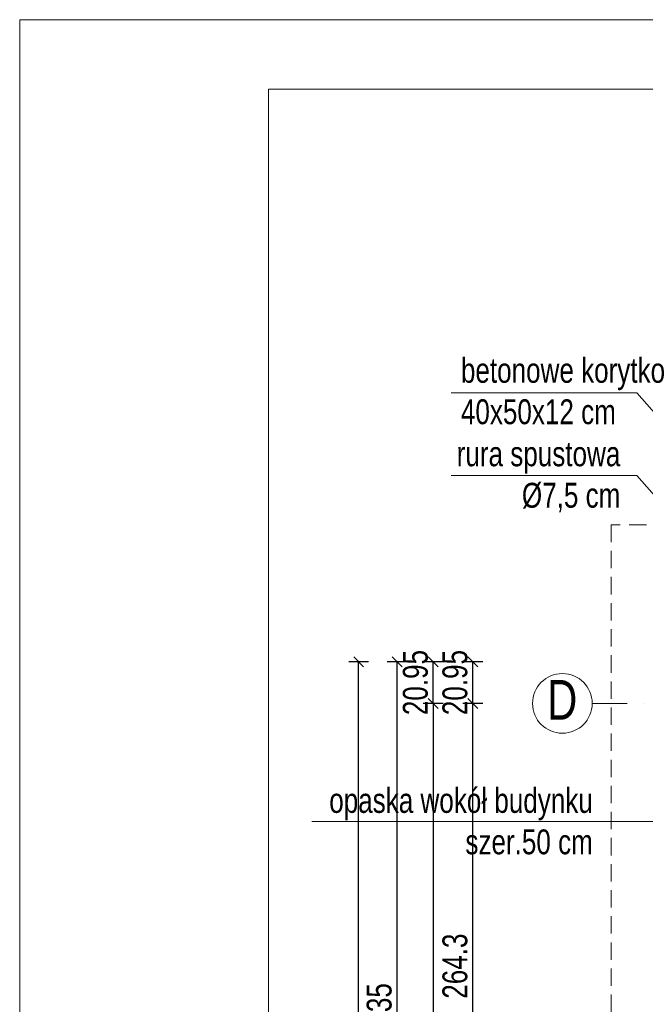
# Model space of a CAD drawing. Header units: inches. Extents: x 53216 to 117387, y -66787 to -22834.
# Tile 228 of 256: x 53216 to 53530, y -24121 to -23626. Entities that reach past the tile are written whole.
import ezdxf

# ---------------------------------------------------------------- set-up
doc = ezdxf.new("R2010")
doc.units = ezdxf.units.IN
doc.header["$MEASUREMENT"] = 0
doc.linetypes.add('DASHDOT', pattern=[1, 0.5, -0.25, 0, -0.25])
doc.linetypes.add('HIDDEN', pattern=[0.375, 0.25, -0.125])
doc.layers.get('0').update_dxf_attribs({"lineweight": 0})
doc.layers.get('Defpoints').update_dxf_attribs({"lineweight": 0})
for name, color, linetype, lineweight in [('A--tabelka rysunku', 7, 'Continuous', 0), ('p--dach', 2, 'Continuous', 30), ('p--opisy dodatkowe', 62, 'Continuous', 0), ('p--osie konstr.-NR', 1, 'DASHDOT', 15), ('p--wymiary-1-50', 5, 'Continuous', 0)]:
    doc.layers.add(name, color=color, linetype=linetype, lineweight=lineweight)
doc.styles.add('1-50', font='arial.ttf', dxfattribs={"width": 0.75, "height": 12.5})
doc.styles.get("Standard").update_dxf_attribs({"font": 'arial.ttf', "width": 0.75})
doc.dimstyles.new('1-50', dxfattribs={"dimtxt": 12.5, "dimasz": 5, "dimexe": 5, "dimexo": 5, "dimgap": 0.09, "dimtad": 0, "dimdsep": 46, "dimtxsty": '1-50', "dimblk": 'OBLIQUE', "dimcen": 0.09, "dimadec": 0, "dimazin": 0, "dimtfac": 1, "dimtdec": 4, "dimtix": 1, "dimtmove": 2, "dimatfit": 3, "dimldrblk": 'OBLIQUE', "dimfxl": 5, "dimfxlon": 1, "dimtvp": 0.7, "dimtolj": 1, "dimtzin": 0, "dimarcsym": 0})

# ---------------------------------------------------------------- blocks, each defined once
blk = doc.blocks.new('_OBLIQUE')
at = {"color": 0, "linetype": 'ByBlock', "lineweight": -2}
for p, q in [((-0.5, -0.5), (0.5, 0.5)), ((0, 0), (0, 0))]:
    blk.add_line(p, q, dxfattribs=at)
blk = doc.blocks.new('*D2802')
at = {"layer": 'Defpoints', "color": 0}
for p in [(53443.67, -23969.47), (53528.69, -23969.47), (53508.79, -24233.77)]:
    blk.add_point(p, dxfattribs=at)
at = {"layer": 'p--wymiary-1-50', "color": 0, "lineweight": -2}
for p, q in [((53448.67, -23969.47), (53438.67, -23969.47)), ((53443.67, -24233.77), (53443.67, -23969.47)), ((53448.67, -24233.77), (53438.67, -24233.77))]:
    blk.add_line(p, q, dxfattribs=at)
at = {"layer": 'p--wymiary-1-50', "color": 0, "lineweight": -2, "xscale": 5, "yscale": 5, "zscale": 5}
for p, rotation in [((53443.67, -23969.47), 90), ((53443.67, -24233.77), 270)]:
    blk.add_blockref('_OBLIQUE', p, dxfattribs=dict(at, rotation=rotation))
at = {"layer": 'p--wymiary-1-50', "color": 0, "linetype": 'Continuous', "ltscale": 8, "insert": (53434.74, -24101.62), "char_height": 12.5, "attachment_point": 5, "rotation": 90, "style": '1-50'}
blk.add_mtext('\\A1;264.3', dxfattribs=at)
blk = doc.blocks.new('*D2803')
at = {"layer": 'Defpoints', "color": 0}
for p in [(53552.08, -23969.47), (53423.79, -24508.07), (53552.08, -24508.07)]:
    blk.add_point(p, dxfattribs=at)
at = {"layer": 'p--wymiary-1-50', "color": 0, "lineweight": -2}
for p, q in [((53428.79, -23969.47), (53418.79, -23969.47)), ((53423.79, -23969.47), (53423.79, -24508.07)), ((53428.79, -24508.07), (53418.79, -24508.07))]:
    blk.add_line(p, q, dxfattribs=at)
at = {"layer": 'p--wymiary-1-50', "color": 0, "lineweight": -2, "xscale": 5, "yscale": 5, "zscale": 5}
for p, rotation in [((53423.79, -23969.47), 90), ((53423.79, -24508.07), 270)]:
    blk.add_blockref('_OBLIQUE', p, dxfattribs=dict(at, rotation=rotation))
at = {"layer": 'p--wymiary-1-50', "color": 0, "linetype": 'Continuous', "ltscale": 8, "insert": (53414.85, -24238.77), "char_height": 12.5, "attachment_point": 5, "rotation": 90, "style": '1-50'}
blk.add_mtext('\\A1;538.6', dxfattribs=at)
blk = doc.blocks.new('*D2804')
at = {"layer": 'Defpoints', "color": 0}
for p in [(53386.29, -23948.52), (53563.72, -23948.52), (53563.72, -24529.02)]:
    blk.add_point(p, dxfattribs=at)
at = {"layer": 'p--wymiary-1-50', "color": 0, "lineweight": -2}
for p, q in [((53391.29, -23948.52), (53381.29, -23948.52)), ((53386.29, -24529.02), (53386.29, -23948.52)), ((53391.29, -24529.02), (53381.29, -24529.02))]:
    blk.add_line(p, q, dxfattribs=at)
at = {"layer": 'p--wymiary-1-50', "color": 0, "lineweight": -2, "xscale": 5, "yscale": 5, "zscale": 5}
for p, rotation in [((53386.29, -23948.52), 90), ((53386.29, -24529.02), 270)]:
    blk.add_blockref('_OBLIQUE', p, dxfattribs=dict(at, rotation=rotation))
at = {"layer": 'p--wymiary-1-50', "color": 0, "linetype": 'Continuous', "ltscale": 8, "insert": (53377.35, -24238.77), "char_height": 12.5, "attachment_point": 5, "rotation": 90, "style": '1-50'}
blk.add_mtext('\\A1;580.5', dxfattribs=at)
blk = doc.blocks.new('*D2807')
at = {"layer": 'Defpoints', "color": 0}
for p in [(53443.67, -23948.52), (53465.92, -23948.52), (53465.92, -23969.47)]:
    blk.add_point(p, dxfattribs=at)
at = {"layer": 'p--wymiary-1-50', "color": 0, "lineweight": -2}
for p, q in [((53448.67, -23948.52), (53438.67, -23948.52)), ((53443.67, -23969.47), (53443.67, -23948.52)), ((53448.67, -23969.47), (53438.67, -23969.47))]:
    blk.add_line(p, q, dxfattribs=at)
at = {"layer": 'p--wymiary-1-50', "color": 0, "lineweight": -2, "xscale": 5, "yscale": 5, "zscale": 5}
for p, rotation in [((53443.67, -23948.52), 270), ((53443.67, -23969.47), 90)]:
    blk.add_blockref('_OBLIQUE', p, dxfattribs=dict(at, rotation=rotation))
at = {"layer": 'p--wymiary-1-50', "color": 0, "linetype": 'Continuous', "ltscale": 8, "insert": (53434.74, -23959), "char_height": 12.5, "attachment_point": 5, "rotation": 90, "style": '1-50'}
blk.add_mtext('\\A1;20.95', dxfattribs=at)
blk = doc.blocks.new('*D2808')
at = {"layer": 'Defpoints', "color": 0}
for p in [(53423.79, -23948.52), (53446.03, -23948.52), (53446.03, -23969.47)]:
    blk.add_point(p, dxfattribs=at)
at = {"layer": 'p--wymiary-1-50', "color": 0, "lineweight": -2}
for p, q in [((53428.79, -23948.52), (53418.79, -23948.52)), ((53423.79, -23969.47), (53423.79, -23948.52)), ((53428.79, -23969.47), (53418.79, -23969.47))]:
    blk.add_line(p, q, dxfattribs=at)
at = {"layer": 'p--wymiary-1-50', "color": 0, "lineweight": -2, "xscale": 5, "yscale": 5, "zscale": 5}
for p, rotation in [((53423.79, -23948.52), 270), ((53423.79, -23969.47), 90)]:
    blk.add_blockref('_OBLIQUE', p, dxfattribs=dict(at, rotation=rotation))
at = {"layer": 'p--wymiary-1-50', "color": 0, "linetype": 'Continuous', "ltscale": 8, "insert": (53414.85, -23959), "char_height": 12.5, "attachment_point": 5, "rotation": 90, "style": '1-50'}
blk.add_mtext('\\A1;20.95', dxfattribs=at)
blk = doc.blocks.new('*D2811')
at = {"layer": 'Defpoints', "color": 0}
for p in [(53405.59, -23948.52), (53417.36, -23948.52), (53417.36, -24311.87)]:
    blk.add_point(p, dxfattribs=at)
at = {"layer": 'p--wymiary-1-50', "color": 0, "lineweight": -2}
for p, q in [((53410.59, -23948.52), (53400.59, -23948.52)), ((53405.59, -24311.87), (53405.59, -23948.52)), ((53410.59, -24311.87), (53400.59, -24311.87))]:
    blk.add_line(p, q, dxfattribs=at)
at = {"layer": 'p--wymiary-1-50', "color": 0, "lineweight": -2, "xscale": 5, "yscale": 5, "zscale": 5}
for p, rotation in [((53405.59, -23948.52), 90), ((53405.59, -24311.87), 270)]:
    blk.add_blockref('_OBLIQUE', p, dxfattribs=dict(at, rotation=rotation))
at = {"layer": 'p--wymiary-1-50', "color": 0, "linetype": 'Continuous', "ltscale": 8, "insert": (53396.66, -24130.2), "char_height": 12.5, "attachment_point": 5, "rotation": 90, "style": '1-50'}
blk.add_mtext('\\A1;363.35', dxfattribs=at)

msp = doc.modelspace()

# ---------------------------------------------------------------- linework, layer by layer
at = {"layer": 'A--tabelka rysunku', "linetype": 'Continuous'}
for points in [[(53215.894, -25110.629), (55315.894, -25110.629), (55315.894, -23625.629), (53215.894, -23625.629)], [(53215.894, -25110.629), (55315.894, -25110.629), (55315.894, -23625.629), (53215.894, -23625.629)], [(53340.894, -25075.629), (55280.894, -25075.629), (55280.894, -23660.629), (53340.894, -23660.629)]]:
    msp.add_lwpolyline(points, close=True, dxfattribs=at)
at = {"layer": 'A--tabelka rysunku', "color": 1, "linetype": 'Continuous'}
msp.add_lwpolyline([(53215.894, -25110.629), (55315.894, -25110.629), (55315.894, -23625.629), (53215.894, -23625.629)], close=True, dxfattribs=at)
at = {"layer": 'p--dach', "color": 6, "linetype": 'HIDDEN', "lineweight": 20, "ltscale": 35}
msp.add_lwpolyline([(53513.225, -24597.883), (54633.445, -24597.883), (54633.445, -23879.663), (53513.225, -23879.663)], close=True, dxfattribs=at)
at = {"layer": 'p--opisy dodatkowe'}
msp.add_line((53362.758, -24028.82), (53544.681, -24028.82), dxfattribs=at)
for points in [[(53432.872, -23813.327), (53526.095, -23813.327), (53604.335, -23902.028)], [(53432.872, -23854.821), (53526.095, -23854.821), (53604.335, -23943.523)]]:
    msp.add_lwpolyline(points, dxfattribs=at)
at = {"layer": 'p--osie konstr.-NR', "linetype": 'DASHDOT', "ltscale": 35}
msp.add_line((53503.691, -23969.473), (53553.691, -23969.473), dxfattribs=at)
at = {"layer": 'p--osie konstr.-NR', "linetype": 'Continuous', "ltscale": 35}
msp.add_circle((53488.691, -23969.473), 15, dxfattribs=at)

# ---------------------------------------------------------------- texts
at = {"layer": 'p--opisy dodatkowe', "char_height": 12.5, "width": 177.1707, "style": '1-50'}
for s, insert, attachment_point in [('betonowe korytko\\P40x50x12 cm', (53437.695, -23795.719), 1), ('rura spustowa\\P%%c7,5 cm', (53517.842, -23873.373), 9), ('opaska wokół budynku\\Pszer.50 cm', (53504.002, -24012.037), 3)]:
    msp.add_mtext(s, dxfattribs=dict(at, insert=insert, attachment_point=attachment_point))
at = {"layer": 'p--osie konstr.-NR', "linetype": 'Continuous', "ltscale": 35, "insert": (53496.197, -23957.676), "char_height": 20, "width": 63.5564, "attachment_point": 3}
msp.add_mtext('D', dxfattribs=at)

# ---------------------------------------------------------------- dimensions: what is measured, and where the dimension line sits
at = {"layer": 'p--wymiary-1-50'}
for base, p1, p2, picture, middle in [((53423.786, -23948.523), (53446.033, -23969.473), (53446.033, -23948.523), '*D2808', (53414.852, -23958.998)), ((53443.669, -23948.523), (53465.916, -23969.473), (53465.916, -23948.523), '*D2807', (53434.735, -23958.998)), ((53386.287, -23948.523), (53563.723, -24529.023), (53563.723, -23948.523), '*D2804', (53377.353, -24238.773)), ((53405.594, -23948.523), (53417.363, -24311.873), (53417.363, -23948.523), '*D2811', (53396.66, -24130.198)), ((53423.786, -24508.073), (53552.085, -23969.473), (53552.085, -24508.073), '*D2803', (53414.852, -24238.773)), ((53443.669, -23969.473), (53508.786, -24233.773), (53528.691, -23969.473), '*D2802', (53434.735, -24101.623))]:
    dim = msp.add_linear_dim(base=base, p1=p1, p2=p2, angle=90, dimstyle='1-50', dxfattribs=at)
    dim.commit()
    dim.dimension.update_dxf_attribs({"geometry": picture, "text_midpoint": middle})

doc.saveas('drawing.dxf')
